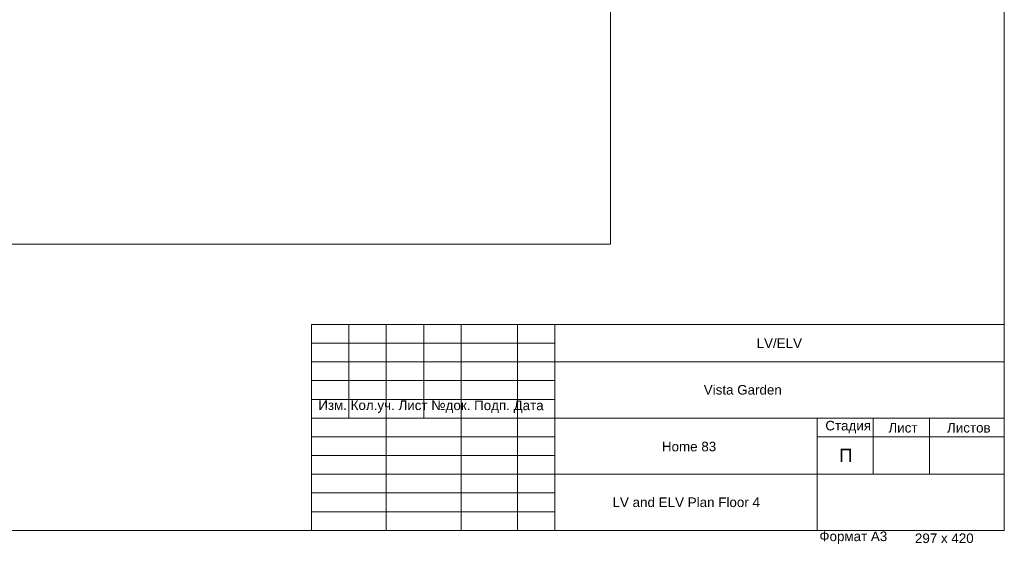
# Model space of a CAD drawing. Header units: millimetres. Extents: x 352 to 350573, y -22 to 37733.
# Tile 199 of 214: x 146877 to 164342, y 101 to 9409. Entities that reach past the tile are written whole.
import ezdxf

# ---------------------------------------------------------------- set-up
doc = ezdxf.new("R2010")
doc.units = ezdxf.units.MM
doc.layers.add('PDF _PDF_Geometry', color=7, linetype='Continuous')
doc.layers.add('PDF _Текст', color=7, linetype='Continuous')
doc.layers.add('PDF$_83$new_ifc_RVT-1-В_Этаж$03_Сводный$A-ROOF', color=7, linetype='Continuous', true_color=0xdddd6e)
doc.styles.add('PDF ArialMT', font='arial.ttf')

msp = doc.modelspace()

# ---------------------------------------------------------------- linework, layer by layer
at = {"layer": 'PDF _PDF_Geometry', "lineweight": 0}
for points in [[(126538, 347), (164342, 347), (164342, 27587), (126538, 27587), (126538, 347), (125740, 347), (125740, 5995), (126538, 5995), (125541, 5995), (125541, 10313), (126538, 10313)], [(164342, 4001), (152051, 4001), (152051, 347)], [(152715, 4001), (152715, 2340)], [(153380, 4001), (153380, 347)], [(154044, 4001), (154044, 2340)], [(154709, 4001), (154709, 347)], [(155705, 4001), (155705, 347)], [(156370, 4001), (156370, 347)], [(156370, 3669), (152051, 3669)], [(164342, 3337), (156370, 3337), (152051, 3337)], [(156370, 3005), (152051, 3005)], [(156370, 2673), (152051, 2673)], [(164342, 2340), (152051, 2340)], [(161020, 2340), (161020, 347)], [(162017, 2340), (162017, 1344)], [(163013, 2340), (163013, 1344)], [(156370, 2008), (152051, 2008)], [(164342, 2008), (161020, 2008)], [(156370, 1676), (152051, 1676)], [(164342, 1344), (156370, 1344), (152051, 1344)], [(156370, 1012), (152051, 1012)], [(156370, 679), (152051, 679)]]:
    msp.add_lwpolyline(points, dxfattribs=at)
at = {"layer": 'PDF$_83$new_ifc_RVT-1-В_Этаж$03_Сводный$A-ROOF', "color": 254, "lineweight": 0, "true_color": 0xdcdcdc}
msp.add_lwpolyline([(157354, 10035), (157354, 5428), (132197, 5428), (132197, 10035)], dxfattribs=at)

# ---------------------------------------------------------------- texts
at = {"layer": 'PDF _Текст', "attachment_point": 4, "style": 'PDF ArialMT'}
for s, insert, char_height in [('LV/ELV', (159948, 3668), 170.1), ('Vista Garden', (159011, 2841), 169.76), ('Стадия', (161167, 2182), 169.8), ('Лист', (162287, 2168), 169.8), ('Листов', (163326, 2168), 169.8), ('Home 83', (158269, 1834), 169.8), ('П', (161410, 1679), 238), ('LV and ELV Plan Floor 4', (157392, 846), 170.15), ('Формат А3', (161062, 217), 169.8), ('297 х 420', (162757, 207), 169.8)]:
    msp.add_mtext(s, dxfattribs=dict(at, insert=insert, char_height=char_height))
at = {"layer": 'PDF _Текст', "insert": (152174, 2544), "char_height": 169.76, "attachment_point": 4, "rotation": 359.9449, "style": 'PDF ArialMT'}
msp.add_mtext('Изм. Кол.уч. Лист №док. Подп. Дата', dxfattribs=at)

doc.saveas('drawing.dxf')
